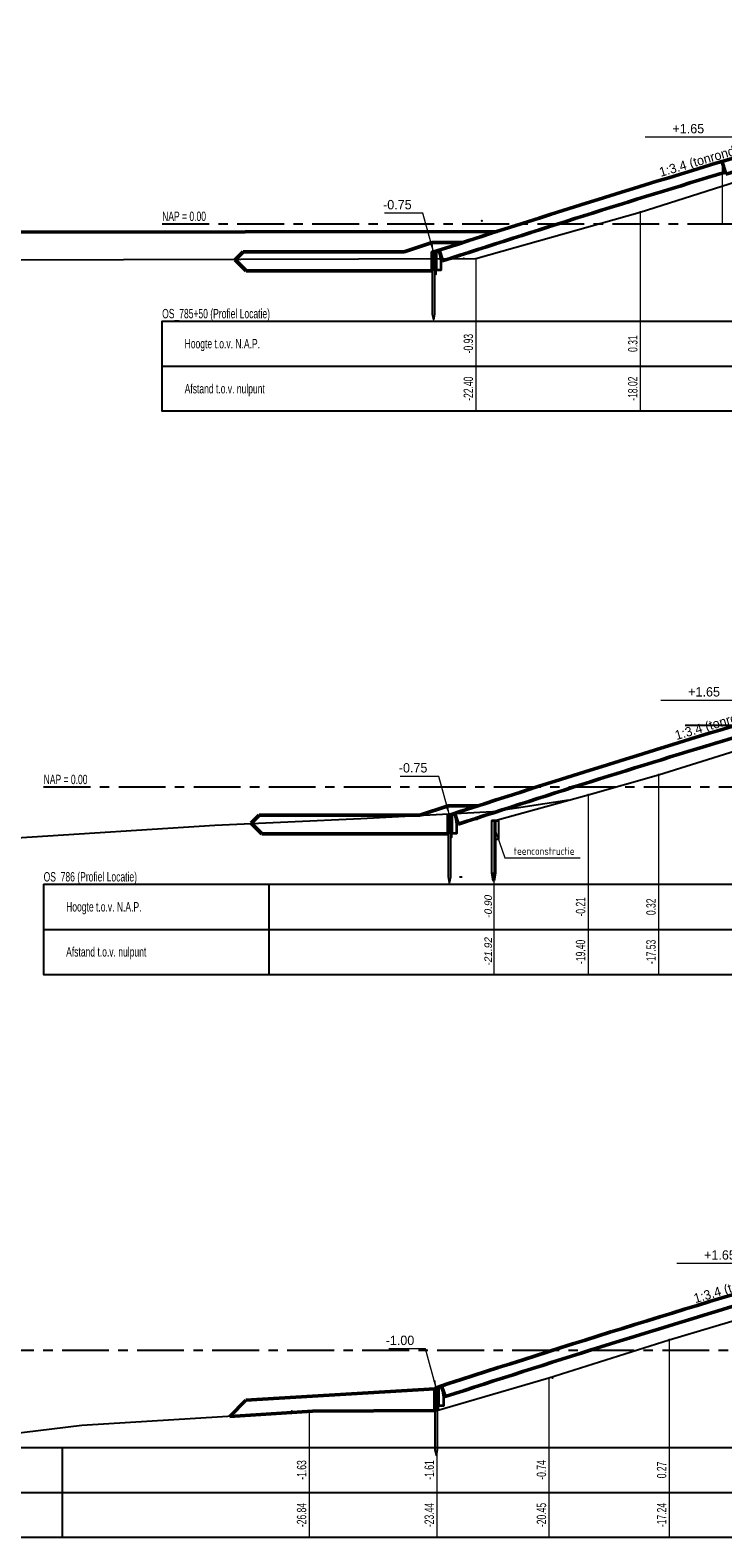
# Model space of a CAD drawing. Header units: metres. Extents: x -7 to 2281, y 7146 to 7816.
# Tile 11 of 29: x 2177 to 2195, y 7446 to 7486. Entities that reach past the tile are written whole.
import ezdxf
from ezdxf.enums import TextEntityAlignment as Align

# ---------------------------------------------------------------- set-up
doc = ezdxf.new("R2010")
doc.units = ezdxf.units.M
doc.linetypes.add('NAP', pattern=[20, 12.5, -2.5, 2.5, -2.5])
for name, color, linetype in [('887', 198, 'Continuous'), ('BS-KANT-KREUKELBERM', 255, 'Continuous'), ('BS-SCHEIDINGSLIJN-TALUDBEKL', 255, 'Continuous'), ('BS-TEENSCHOT-GECONSTRUEERD', 198, 'Continuous'), ('BS-ZANDLIJN', 32, 'Continuous'), ('BS-ZANDLIJN_NVV', 198, 'Continuous'), ('DP-BS-profiel', 2, 'Continuous'), ('DP-Matenbalk', 7, 'Continuous'), ('DP-Matenbalk_bestaandehoogten', 6, 'Continuous'), ('DP-NAP-lijn', 5, 'NAP')]:
    doc.layers.add(name, color=color, linetype=linetype)
for name, color, linetype, lineweight in [('DP-BS-maatvoering', 2, 'Continuous', 20), ('DP-BS-matenbalk_verlenglijnen', 253, 'Continuous', 0), ('DP-Matenbalk_verlenglijnen_best', 253, 'Continuous', 0), ('DP-NW-maatvoering', 7, 'Continuous', 35), ('DP-NW-matenbalk_verlenglijnen', 135, 'Continuous', 0), ('DP-NW-profiel', 4, 'Continuous', 50), ('DP-NW-teenschot', 2, 'Continuous', 25), ('DP-NW-Uitvullaag', 1, 'Uitvullaag', 18)]:
    doc.layers.add(name, color=color, linetype=linetype, lineweight=lineweight)
doc.layers.add('DP-NW-arcrand', color=142, linetype='Continuous', plot=False)
doc.styles.add('bestomschr', font='isocp.shx', dxfattribs={"width": 0.96})
doc.styles.add('dp-besthgt', font='StagCAD.ttf', dxfattribs={"oblique": 10, "height": 0.2})
doc.styles.add('StagCAD', font='StagCAD.ttf')
doc.linetypes.add('Uitvullaag', pattern='A,0,-0.005,[191,UITVULLAAG.shx,S=0.007,R=0,X=0,Y=0],-0.5', length=0.505)
doc.dimstyles.new('best-leader 1_100', dxfattribs={"dimscale": 0.1, "dimtxt": 2, "dimasz": 1.6, "dimexe": 0, "dimexo": 0, "dimgap": 0.8, "dimtad": 1, "dimrnd": 0.001, "dimzin": 1, "dimdsep": 46, "dimtxsty": 'bestomschr', "dimblk": 'RAD_PIJL', "dimcen": 0.09, "dimse1": 1, "dimse2": 1, "dimclrd": 212, "dimclre": 1, "dimclrt": 2, "dimazin": 0, "dimtfac": 1, "dimtix": 1, "dimtmove": 0, "dimatfit": 0, "dimfxl": 1, "dimtvp": 0.83, "dimtolj": 1, "dimtzin": 0, "dimlwd": 5, "dimarcsym": 0})
doc.dimstyles.new('GM-maatvoering', dxfattribs={"dimtxt": 2.5, "dimasz": 2.5, "dimexe": 1, "dimexo": 0, "dimgap": 1, "dimtad": 1, "dimrnd": 0.001, "dimzin": 1, "dimdsep": 46, "dimtxsty": 'StagCAD', "dimcen": 0.09, "dimclrd": 1, "dimclre": 1, "dimclrt": 7, "dimazin": 0, "dimtfac": 1, "dimtix": 1, "dimtmove": 0, "dimatfit": 3, "dimfxl": 1, "dimfxlon": 1, "dimtvp": 0.83, "dimtolj": 1, "dimtzin": 0, "dimlwd": 15, "dimlwe": 15, "dimarcsym": 0})
doc.dimstyles.new('leader 1_100', dxfattribs={"dimscale": 0.1, "dimtxt": 2.5, "dimasz": 2, "dimexe": 0, "dimexo": 0, "dimgap": 1, "dimtad": 1, "dimrnd": 0.001, "dimzin": 1, "dimdsep": 46, "dimtxsty": 'StagCAD', "dimblk": 'RAD_PIJL', "dimcen": 0.09, "dimse1": 1, "dimse2": 1, "dimclrd": 1, "dimclre": 1, "dimclrt": 7, "dimazin": 0, "dimtfac": 1, "dimtix": 1, "dimtmove": 0, "dimatfit": 0, "dimfxl": 1, "dimtvp": 0.83, "dimtolj": 1, "dimtzin": 0, "dimlwd": 15, "dimarcsym": 0})

# ---------------------------------------------------------------- blocks, each defined once
blk = doc.blocks.new('RAD_PIJL')
at = {"color": 1, "linetype": 'Continuous'}
blk.add_solid([(-2.828, -0.75), (-2.828, 0.75), (0, 0)], dxfattribs=at)
blk = doc.blocks.new('A$C1CF158C7')
at = {"layer": 'DP-NW-profiel'}
for p, q in [((-5.078, 0), (-5.289, -0.211)), ((-0.785, 0), (-5.078, 0)), ((-5.289, -0.211), (-5, -0.5)), ((-0.035, -0.5), (-5, -0.5))]:
    blk.add_line(p, q, dxfattribs=at)
for points in [[(-0.785, 0), (-0.035, 0.25), (0.77, 0.25)], [(-0.035, -0.5), (-0.035, 0), (0, 0)]]:
    blk.add_lwpolyline(points, dxfattribs=at)
blk = doc.blocks.new('*D159')
at = {"layer": 'Defpoints', "color": 0, "transparency": 16777216}
for p in [(2205.904, 7456.293), (2205.973, 7454.578), (2203.475, 7454.478)]:
    blk.add_point(p, dxfattribs=at)
at = {"layer": 'DP-NW-maatvoering', "color": 1, "lineweight": 15, "transparency": 16777216}
for p, q in [((2203.41, 7456.093), (2203.402, 7456.293)), ((2203.656, 7456.203), (2205.654, 7456.283)), ((2205.908, 7456.193), (2205.9, 7456.393))]:
    blk.add_line(p, q, dxfattribs=at)
at = {"layer": 'DP-NW-maatvoering', "color": 1, "transparency": 16777216}
for points in [[(2203.654, 7456.245), (2203.657, 7456.161), (2203.406, 7456.193)], [(2205.652, 7456.324), (2205.656, 7456.241), (2205.904, 7456.293)]]:
    blk.add_solid(points, dxfattribs=at)
at = {"layer": 'DP-NW-maatvoering', "color": 7, "transparency": 16777216, "insert": (2204.646, 7456.468), "char_height": 0.25, "attachment_point": 5, "rotation": 2.2906, "style": 'StagCAD'}
blk.add_mtext('\\A1;2.50', dxfattribs=at)
blk = doc.blocks.new('*D160')
at = {"layer": 'Defpoints', "color": 0, "transparency": 16777216}
for p in [(2205.904, 7456.293), (2205.991, 7454.129), (2206.24, 7454.139)]:
    blk.add_point(p, dxfattribs=at)
at = {"layer": 'DP-NW-maatvoering', "color": 1, "lineweight": 15, "transparency": 16777216}
for p, q in [((2205.654, 7456.283), (2205.404, 7456.273)), ((2205.908, 7456.193), (2205.9, 7456.393)), ((2206.154, 7456.303), (2205.904, 7456.293)), ((2206.158, 7456.203), (2206.15, 7456.403)), ((2206.404, 7456.313), (2206.653, 7456.323))]:
    blk.add_line(p, q, dxfattribs=at)
at = {"layer": 'DP-NW-maatvoering', "color": 1, "transparency": 16777216}
for points in [[(2205.652, 7456.324), (2205.656, 7456.241), (2205.904, 7456.293)], [(2206.402, 7456.354), (2206.405, 7456.271), (2206.154, 7456.303)]]:
    blk.add_solid(points, dxfattribs=at)
at = {"layer": 'DP-NW-maatvoering', "color": 7, "transparency": 16777216, "insert": (2206.02, 7456.523), "char_height": 0.25, "attachment_point": 5, "rotation": 2.2906, "style": 'StagCAD'}
blk.add_mtext('\\A1;0.25', dxfattribs=at)
blk = doc.blocks.new('BSHO')
at = {"layer": 'DP-Matenbalk_bestaandehoogten', "style": 'dp-besthgt', "oblique": 10}
for tag, p in [('AFSTAND', (0.6, -0.013)), ('HOOGTE', (1.8, -0.013))]:
    blk.add_attdef(tag, text='', height=0.2, dxfattribs=at).set_placement(p, align=Align.BOTTOM_CENTER)
blk = doc.blocks.new('Onderhoudsstrook 2.50')
at = {"layer": 'DP-NW-matenbalk_verlenglijnen'}
for p, q in [((0, 3.7), (0, 0)), ((-7.437, 1.65), (-7.437, 0))]:
    blk.add_line(p, q, dxfattribs=at)
at = {"layer": 'DP-NW-profiel'}
for p, q in [((-7.437, 1.65), (-7.339, 1.326)), ((-14.978, -0.735), (-14.895, -0.989))]:
    blk.add_line(p, q, dxfattribs=at)
for points in [[(-15.13, -0.75, -0.007195), (-5.086, 2.362, -0.014388), (0, 3.7)], [(-7.339, 1.326, -0.001681), (-4.987, 2.026, -0.014388), (0.079, 3.359)], [(-14.895, -0.989, -0.005412), (-7.354, 1.374, -0.005412)]]:
    blk.add_lwpolyline(points, format="xyb", dxfattribs=at)
at = {"layer": 'DP-NW-teenschot', "flags": 128}
blk.add_lwpolyline([(-15.124, -2.55), (-15.095, -2.396), (-15.095, -0.75), (-15.165, -0.75), (-15.165, -2.396), (-15.134, -2.55)], close=True, dxfattribs=at)
blk.add_lwpolyline([(-15.095, -0.75), (-15.075, -0.75), (-15.075, -1.35), (-15.095, -1.35)], dxfattribs=at)
at = {"layer": 'DP-NW-teenschot', "color": 3, "lineweight": 35, "flags": 128}
blk.add_lwpolyline([(-15.058, -1.235), (-15.058, -0.735), (-14.978, -0.735), (-14.938, -0.985), (-14.938, -1.235), (-15.058, -1.235)], dxfattribs=at)
at = {"layer": 'DP-NW-Uitvullaag', "ltscale": 4, "flags": 128}
for points in [[(-7.336, 1.315, -0.001707), (-4.948, 2.026, -0.014388), (0.119, 3.359, -0.014388)], [(-14.856, -0.989, -0.005386), (-7.351, 1.363, -0.005386)]]:
    blk.add_lwpolyline(points, format="xyb", dxfattribs=at)
at = {"layer": 'DP-NW-maatvoering', "style": 'StagCAD'}
blk.add_text('1:3.4 (tonrondte getekend)', height=0.25, rotation=16.3895, dxfattribs=at).set_placement((-7.165, 1.732), align=Align.BOTTOM_CENTER)
at = {"layer": 'DP-NW-maatvoering', "color": 7, "char_height": 0.25, "attachment_point": 9, "style": 'StagCAD'}
for s, insert in [('\\A1;+3.70', (-0.482, 4.456)), ('\\A1;+1.65', (-7.919, 2.406)), ('\\A1;-0.75', (-15.716, 0.382))]:
    blk.add_mtext(s, dxfattribs=dict(at, insert=insert))
at = {"layer": 'DP-NW-maatvoering', "annotation_type": 0, "has_hookline": 1, "hookline_direction": 1}
for points, override, text_width in [([(0, 3.7), (1.618, 4.356), (-0.382, 4.356)], {"dimscale": 0, "dimgap": 1, "dimtad": 1}, 0.725), ([(-7.437, 1.65), (-5.819, 2.306), (-7.819, 2.306)], {"dimscale": 0, "dimgap": 1, "dimtad": 1}, 0.675), ([(-15.13, -0.75), (-15.416, 0.282), (-15.616, 0.282)], {"dimgap": 1, "dimtad": 1}, 0.725)]:
    blk.add_leader(points, dimstyle='leader 1_100', override=override, dxfattribs=dict(at, text_width=text_width))
blk = doc.blocks.new('Dwp tpv fietspad')
at = {"layer": 'DP-NW-matenbalk_verlenglijnen'}
for p, q in [((2205.973, 7454.578), (2205.973, 7450.778)), ((2203.475, 7454.478), (2203.475, 7450.778)), ((2199.389, 7453.428), (2199.389, 7450.778)), ((2195.961, 7452.428), (2195.961, 7450.778))]:
    blk.add_line(p, q, dxfattribs=at)
at = {"layer": 'DP-NW-profiel'}
for p, q in [((2195.961, 7452.428), (2196.062, 7452.093)), ((2187.647, 7449.794), (2187.729, 7449.539))]:
    blk.add_line(p, q, dxfattribs=at)
for points in [[(2203.475, 7454.478, 0.014388), (2198.103, 7453.065, 0.007195), (2187.495, 7449.778)], [(2203.554, 7454.137, 0.014388), (2198.202, 7452.729, 0.001447), (2196.062, 7452.093, 0.001447)], [(2196.047, 7452.141, 0.005651), (2187.729, 7449.539, 0.005651)]]:
    blk.add_lwpolyline(points, format="xyb", dxfattribs=at)
at = {"layer": 'DP-NW-teenschot', "flags": 128}
blk.add_lwpolyline([(2187.501, 7447.978), (2187.53, 7448.132), (2187.53, 7449.778), (2187.46, 7449.778), (2187.46, 7448.132), (2187.491, 7447.978)], close=True, dxfattribs=at)
blk.add_lwpolyline([(2187.53, 7449.778), (2187.55, 7449.778), (2187.55, 7449.178), (2187.53, 7449.178)], dxfattribs=at)
at = {"layer": 'DP-NW-teenschot', "color": 3, "lineweight": 35, "flags": 128}
blk.add_lwpolyline([(2187.567, 7449.294), (2187.567, 7449.794), (2187.647, 7449.794), (2187.687, 7449.544), (2187.687, 7449.294), (2187.567, 7449.294)], dxfattribs=at)
at = {"layer": 'DP-NW-Uitvullaag', "ltscale": 4, "flags": 128}
for points in [[(2196.062, 7452.093, -0.001707), (2198.45, 7452.804, -0.014388), (2203.517, 7454.138, -0.014388)], [(2187.687, 7449.51, -0.006002), (2196.048, 7452.141, -0.005386)]]:
    blk.add_lwpolyline(points, format="xyb", dxfattribs=at)
at = {"layer": 'DP-NW-maatvoering', "style": 'StagCAD'}
blk.add_text('1:3.4 (tonrondte getekend)', height=0.25, rotation=16.3895, dxfattribs=at).set_placement((2196.31, 7452.511), align=Align.BOTTOM_CENTER)
at = {"layer": 'DP-NW-maatvoering', "color": 7, "char_height": 0.25, "attachment_point": 9, "style": 'StagCAD'}
for s, insert in [('\\A1;+3.70', (2202.993, 7455.234)), ('\\A1;+2.65', (2198.907, 7454.184)), ('\\A1;+1.65', (2195.479, 7453.184)), ('\\A1;-1.00', (2186.909, 7450.91))]:
    blk.add_mtext(s, dxfattribs=dict(at, insert=insert))
at = {"layer": 'DP-NW-maatvoering'}
for p1, p2, distance, picture, middle in [((2203.475, 7454.478), (2205.973, 7454.578), 1.716, '*D159', (2204.646, 7456.468)), ((2206.24, 7454.139), (2205.991, 7454.129), -2.166, '*D160', (2206.02, 7456.523))]:
    dim = blk.add_aligned_dim(p1=p1, p2=p2, distance=distance, dimstyle='GM-maatvoering', dxfattribs=at)
    dim.commit()
    dim.dimension.update_dxf_attribs({"geometry": picture, "text_midpoint": middle})
at = {"layer": 'DP-NW-maatvoering', "annotation_type": 0, "has_hookline": 1, "hookline_direction": 1}
for points, override, text_width in [([(2203.475, 7454.478), (2205.093, 7455.134), (2203.093, 7455.134)], {"dimscale": 0, "dimgap": 1, "dimtad": 1}, 0.725), ([(2199.389, 7453.428), (2201.007, 7454.084), (2199.007, 7454.084)], {"dimscale": 0, "dimgap": 1, "dimtad": 1}, 0.725), ([(2195.961, 7452.428), (2197.579, 7453.084), (2195.579, 7453.084)], {"dimscale": 0, "dimgap": 1, "dimtad": 1}, 0.675), ([(2187.495, 7449.778), (2187.209, 7450.81), (2187.009, 7450.81)], {"dimgap": 1, "dimtad": 1}, 0.675)]:
    blk.add_leader(points, dimstyle='leader 1_100', override=override, dxfattribs=dict(at, text_width=text_width))
blk = doc.blocks.new('teenconstructie')
at = {"layer": 'DP-BS-profiel', "color": 1}
for p, q in [((-0.05, 0), (0.05, 0)), ((0, -1.6), (0, -1.44))]:
    blk.add_line(p, q, dxfattribs=at)
blk.add_lwpolyline([(-0.05, -1.4), (-0.05, 0), (-0.04, 0.01), (0.04, 0.01), (0.05, 0), (0.05, -1.4), (0.01, -1.6), (-0.01, -1.6)], close=True, dxfattribs=at)
blk.add_lwpolyline([(0.05, 0), (0.125, 0), (0.125, -0.5), (0.05, -0.5)], dxfattribs=at)
blk.add_ellipse((-0.021, -1.44), major_axis=(0, 0.04), ratio=0.525, start_param=4.712389, end_param=7.853982, dxfattribs=at)
at = {"layer": 'DP-BS-profiel', "color": 1, "extrusion": (0, 0, -1)}
blk.add_ellipse((0.021, -1.44), major_axis=(0, 0.04), ratio=0.525, start_param=4.712389, end_param=7.853982, dxfattribs=at)
at = {"layer": 'DP-BS-maatvoering', "color": 2, "insert": (0.537, -0.91), "char_height": 0.2, "attachment_point": 7, "style": 'bestomschr'}
blk.add_mtext('\\A1;teenconstructie', dxfattribs=at)
at = {"layer": 'DP-BS-maatvoering', "annotation_type": 0, "has_hookline": 1, "hookline_direction": 0, "text_width": 1.767}
blk.add_leader([(0, -0.15), (0.297, -0.99), (0.457, -0.99)], dimstyle='best-leader 1_100', override={"dimgap": 0.8, "dimtad": 1}, dxfattribs=at)

msp = doc.modelspace()

# ---------------------------------------------------------------- linework, layer by layer
at = {"layer": '887'}
for p in [(2188.318, 7479.851), (2187.138, 7449.171)]:
    msp.add_point(p, dxfattribs=at)
at = {"layer": 'BS-KANT-KREUKELBERM'}
for p in [(2193.023, 7481.092), (2190.68, 7450.039)]:
    msp.add_point(p, dxfattribs=at)
at = {"layer": 'BS-SCHEIDINGSLIJN-TALUDBEKL'}
for p in [(2193.508, 7466.1), (2191.631, 7465.569), (2193.793, 7451.048)]:
    msp.add_point(p, dxfattribs=at)
at = {"layer": 'BS-TEENSCHOT-GECONSTRUEERD'}
msp.add_point((2188.676, 7464.923), dxfattribs=at)
at = {"layer": 'BS-ZANDLIJN'}
msp.add_point((2182.681, 7464.808), dxfattribs=at)
at = {"layer": 'BS-ZANDLIJN_NVV'}
for p in [(2188.802, 7480.86), (2183.735, 7449.149)]:
    msp.add_point(p, dxfattribs=at)
at = {"layer": 'DP-BS-matenbalk_verlenglijnen'}
for p, q in [((2193.023, 7481.092), (2193.023, 7475.786)), ((2188.64, 7479.851), (2188.64, 7475.786)), ((2193.508, 7466.1), (2193.508, 7460.786)), ((2191.631, 7465.569), (2191.631, 7460.786)), ((2189.117, 7464.88), (2189.117, 7460.786)), ((2193.793, 7451.048), (2193.793, 7445.786)), ((2190.589, 7450.039), (2190.589, 7445.786)), ((2184.196, 7449.149), (2184.196, 7445.786)), ((2187.598, 7449.171), (2187.598, 7445.786))]:
    msp.add_line(p, q, dxfattribs=at)
for points in [[(2193.793, 7451.048, 0), (2193.793, 7451.048, 0)], [(2190.68, 7450.039, 0), (2190.68, 7450.039, 0)], [(2183.735, 7449.149, 0), (2183.735, 7449.149, 0)], [(2187.138, 7449.171, 0), (2187.138, 7449.171, 0)], [(2183.644, 7448.186, 0), (2183.644, 7448.186, 0)], [(2187.046, 7448.186, 0), (2187.046, 7448.186, 0)], [(2190.589, 7448.186, 0), (2190.589, 7448.186, 0)], [(2193.793, 7448.186, 0), (2193.793, 7448.186, 0)], [(2184.196, 7446.986, 0), (2184.196, 7446.986, 0)], [(2187.598, 7446.986, 0), (2187.598, 7446.986, 0)], [(2190.589, 7446.986, 0), (2190.589, 7446.986, 0)], [(2193.793, 7446.986, 0), (2193.793, 7446.986, 0)]]:
    msp.add_polyline3d(points, dxfattribs=at)
at = {"layer": 'DP-BS-profiel'}
for points in [[(2118.854, 7474.35), (2134.152, 7476.778), (2140.963, 7477.778), (2150.22, 7478.778), (2160.461, 7479.778), (2188.64, 7479.851)], [(2191.122, 7465.429), (2189.085, 7465.118), (2185.575, 7464.932), (2181.681, 7464.752), (2176.402, 7464.411)], [(2151.433, 7445.778), (2161.004, 7446.778), (2169.912, 7447.778), (2178.135, 7448.778), (2184.196, 7449.149)]]:
    msp.add_lwpolyline(points, dxfattribs=at)
for points in [[(2188.64, 7479.851, 0), (2193.023, 7481.092, 0), (2196.566, 7482.215, 0), (2196.596, 7482.227, 0), (2200.641, 7483.397, 0), (2201.525, 7483.512, 0), (2205.062, 7483.824, 0), (2205.765, 7483.792, 0), (2211.855, 7485.936, 0), (2212.631, 7485.872, 0), (2219.33, 7481.965, 0), (2222.757, 7481.791, 0), (2223.872, 7480.328, 0), (2224.757, 7480.328, 0), (2225.013, 7481.527, 0)], [(2189.116, 7464.88, 0), (2191.631, 7465.569, 0), (2193.508, 7466.1, 0), (2197.457, 7467.336, 0), (2201.33, 7468.452, 0), (2202.233, 7468.474, 0), (2204.967, 7468.754, 0), (2206.038, 7468.817, 0), (2211.501, 7470.949, 0), (2212.382, 7470.906, 0), (2218.868, 7467.124, 0), (2223.045, 7467.031, 0), (2224.809, 7465.328, 0), (2225.827, 7465.328, 0), (2226.888, 7466.353, 0), (2229.563, 7466.276, 0)], [(2184.196, 7449.149, 0), (2187.598, 7449.171, 0), (2190.589, 7450.039, 0), (2193.793, 7451.048, 0), (2201.971, 7453.489, 0), (2203.009, 7453.511, 0), (2205.131, 7453.778, 0), (2206, 7453.835, 0), (2211.673, 7455.987, 0), (2212.486, 7455.903, 0), (2218.52, 7452.477, 0), (2225.348, 7452.218, 0), (2226.915, 7451.649, 0), (2227.607, 7451.363, 0), (2257.419, 7450.915, 0), (2259.993, 7450.775, 0), (2279.857, 7450.776, 0)]]:
    msp.add_polyline3d(points, dxfattribs=at)
at = {"layer": 'DP-Matenbalk'}
for points in [[(2188.64, 7475.786, 0), (2180.28, 7475.786, 0), (2180.28, 7478.186, 0), (2188.64, 7478.186, 0)], [(2188.64, 7478.186, 0), (2225.013, 7478.186, 0)], [(2180.28, 7476.986, 0), (2188.64, 7476.986, 0)], [(2188.64, 7476.986, 0), (2225.013, 7476.986, 0)], [(2225.013, 7475.786, 0), (2188.64, 7475.786, 0)], [(2177.121, 7463.186, 0), (2177.121, 7460.786, 0), (2183.121, 7460.786, 0), (2230.563, 7460.786, 0)], [(2177.121, 7463.186, 0), (2230.563, 7463.186, 0)], [(2183.121, 7463.186, 0), (2183.121, 7460.786, 0)], [(2183.121, 7463.186, 0), (2183.121, 7463.186, 0)], [(2177.121, 7461.986, 0), (2230.563, 7461.986, 0)], [(2183.121, 7461.986, 0), (2183.121, 7461.986, 0)], [(2184.196, 7445.786, 0), (2171.612, 7445.786, 0), (2171.612, 7448.186, 0), (2184.196, 7448.186, 0)], [(2177.612, 7448.186, 0), (2177.612, 7445.786, 0)], [(2184.196, 7448.186, 0), (2279.857, 7448.186, 0)], [(2171.612, 7446.986, 0), (2184.196, 7446.986, 0)], [(2184.196, 7446.986, 0), (2279.857, 7446.986, 0)], [(2279.857, 7445.786, 0), (2184.196, 7445.786, 0)]]:
    msp.add_polyline3d(points, dxfattribs=at)
at = {"layer": 'DP-NAP-lijn', "ltscale": 0.1}
for p, q in [((2180.28, 7480.778), (2225.013, 7480.778)), ((2177.121, 7465.778), (2229.563, 7465.778)), ((2171.612, 7450.778), (2279.857, 7450.778))]:
    msp.add_line(p, q, dxfattribs=at)
at = {"layer": 'DP-NW-arcrand'}
msp.add_line((2194.224, 7467.428), (2200.303, 7467.428), dxfattribs=at)
at = {"layer": 'DP-NW-profiel'}
for p, q in [((2168.347, 7480.548), (2189.215, 7480.577)), ((2182.87, 7465.028), (2182.653, 7464.811)), ((2187.151, 7465.028), (2182.87, 7465.028)), ((2182.653, 7464.811), (2182.936, 7464.528)), ((2187.901, 7464.528), (2182.936, 7464.528)), ((2182.507, 7449.441), (2187.551, 7449.749)), ((2187.551, 7449.778), (2187.586, 7449.778)), ((2187.551, 7449.17), (2187.551, 7449.778)), ((2182.507, 7449.441), (2182.08, 7449.014)), ((2182.08, 7449.014), (2184.287, 7449.149)), ((2184.287, 7449.149), (2187.551, 7449.17))]:
    msp.add_line(p, q, dxfattribs=at)
for points in [[(2187.151, 7465.028), (2187.901, 7465.278), (2188.706, 7465.278)], [(2187.901, 7464.908), (2187.901, 7465.028)], [(2187.901, 7464.528), (2187.901, 7465.028), (2187.936, 7465.028)]]:
    msp.add_lwpolyline(points, dxfattribs=at)
at = {"layer": 'DP-NW-teenschot'}
msp.add_line((2188.206, 7463.382), (2188.276, 7463.382), dxfattribs=at)

# ---------------------------------------------------------------- block references
for name, p in [('Onderhoudsstrook 2.50', (2202.646, 7480.778)), ('Onderhoudsstrook 2.50', (2203.066, 7465.778)), ('Dwp tpv fietspad', (0.091, 0))]:
    msp.add_blockref(name, p)
at = {"layer": 'DP-BS-profiel'}
msp.add_blockref('teenconstructie', (2189.116, 7464.88), dxfattribs=at)
at = {"layer": 'DP-Matenbalk_verlenglijnen_best', "rotation": 90}
msp.add_blockref('BSHO', (2189.117, 7460.786), dxfattribs=at).add_auto_attribs({'AFSTAND': '-21.92', 'HOOGTE': '-0.90'})
at = {"layer": 'DP-NW-profiel'}
msp.add_blockref('A$C1CF158C7', (2187.516, 7480.028), dxfattribs=at)

# ---------------------------------------------------------------- texts
at = {"layer": 'DP-Matenbalk', "width": 0.68}
for s, p in [('OS_785+50 (Profiel Locatie) ', (2180.28, 7478.186)), ('OS_786 (Profiel Locatie) ', (2177.121, 7463.186))]:
    msp.add_text(s, height=0.25, dxfattribs=at).set_placement(p, align=Align.BOTTOM_LEFT)
for s, p in [('Hoogte t.o.v. N.A.P.', (2180.88, 7477.586)), ('Afstand t.o.v. nulpunt', (2180.88, 7476.386)), ('Hoogte t.o.v. N.A.P.', (2177.721, 7462.586)), ('Afstand t.o.v. nulpunt', (2177.721, 7461.386))]:
    msp.add_text(s, height=0.25, dxfattribs=at).set_placement(p, align=Align.MIDDLE_LEFT)
at = {"layer": 'DP-Matenbalk_bestaandehoogten', "width": 0.68}
for s, p in [('-0.93', (2188.64, 7477.586)), ('0.31', (2193.023, 7477.586)), ('-22.40', (2188.64, 7476.386)), ('-18.02', (2193.023, 7476.386)), ('-0.21', (2191.631, 7462.586)), ('0.32', (2193.508, 7462.586)), ('-19.40', (2191.631, 7461.386)), ('-17.53', (2193.508, 7461.386)), ('-1.63', (2184.196, 7447.586)), ('-1.61', (2187.598, 7447.586)), ('-0.74', (2190.589, 7447.586)), ('0.27', (2193.793, 7447.586)), ('-26.84', (2184.196, 7446.386)), ('-23.44', (2187.598, 7446.386)), ('-20.45', (2190.589, 7446.386)), ('-17.24', (2193.793, 7446.386))]:
    msp.add_text(s, height=0.25, rotation=90, dxfattribs=at).set_placement(p, align=Align.BOTTOM_CENTER)
at = {"layer": 'DP-NAP-lijn', "width": 0.68}
for p in [(2180.28, 7480.778), (2177.121, 7465.778)]:
    msp.add_text('NAP = 0.00', height=0.25, dxfattribs=at).set_placement(p, align=Align.BOTTOM_LEFT)

doc.saveas('drawing.dxf')
